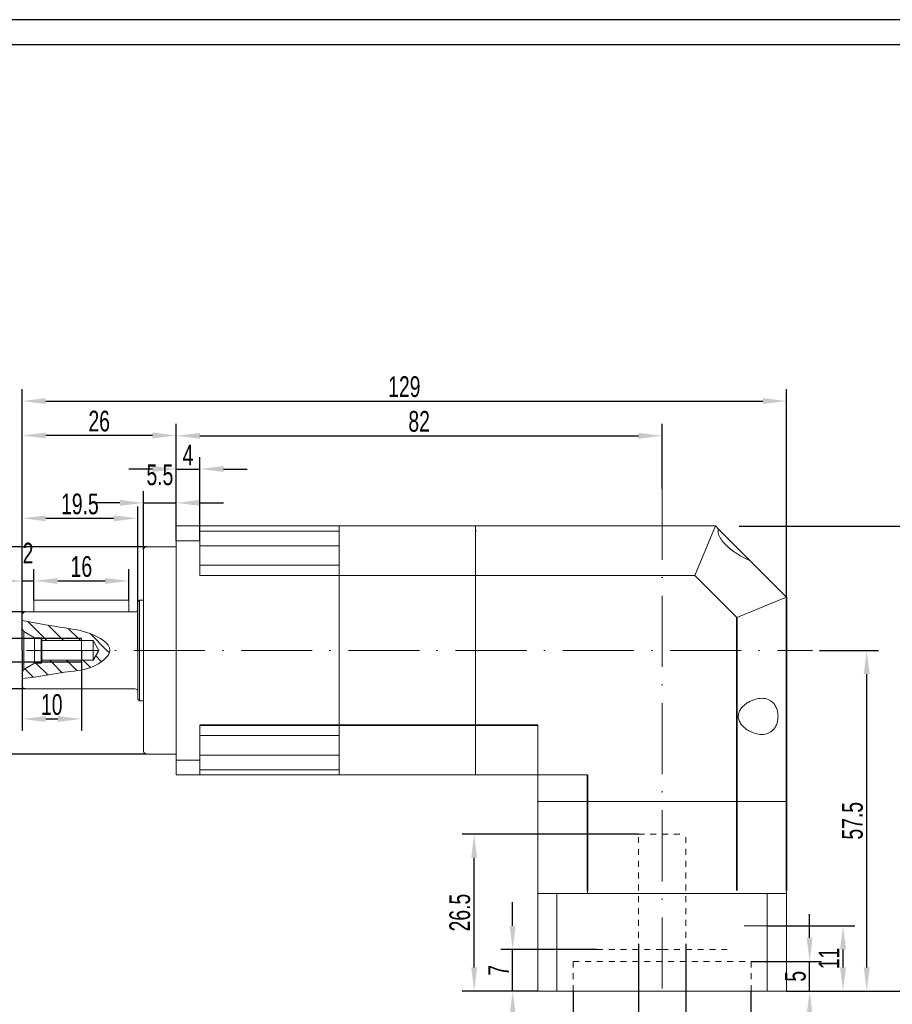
# Model space of a CAD drawing. Header units: millimetres. Extents: x 2071 to 2430, y 79 to 330.
# Tile 3 of 4: x 2198 to 2345, y 163 to 330. Entities that reach past the tile are written whole.
import ezdxf

# ---------------------------------------------------------------- set-up
doc = ezdxf.new("R2010")
doc.units = ezdxf.units.MM
doc.linetypes.add('ACAD_ISO10W100', pattern=[18, 12, -3, 0, -3])
doc.linetypes.add('虚线', pattern=[2, 1, -1])
for name, color, linetype, lineweight in [('中心线层', 7, 'ACAD_ISO10W100', 20), ('尺寸线层', 3, 'Continuous', 18), ('粗实线层', 7, 'Continuous', 35), ('细实线层', 7, 'Continuous', 18), ('虚线层', 6, '虚线', 18)]:
    doc.layers.add(name, color=color, linetype=linetype, lineweight=lineweight)
doc.layers.add('图框_外框线', color=7, linetype='Continuous')
doc.styles.add('标准', font='arial.ttf', dxfattribs={"width": 0.667})
doc.dimstyles.new('标准', dxfattribs={"dimtxt": 3.5, "dimasz": 4, "dimexe": 2, "dimexo": 0, "dimtad": 1, "dimdsep": 46, "dimtxsty": '标准', "dimblk": '_CAXARROW', "dimcen": 0, "dimdle": 6, "dimazin": 2, "dimtfac": 0.707107, "dimtdec": 3, "dimtmove": 2, "dimatfit": 3, "dimfxl": 0, "dimfrac": 2, "dimtolj": 1, "dimtzin": 0, "dimarcsym": 0})
pattern_1 = [(315, (1036.2005, 4120.6918), (1.4142136, 1.4142136), [])]

# ---------------------------------------------------------------- blocks, each defined once
blk = doc.blocks.new('_CAXARROW')
blk.add_hatch(color=0).paths.add_polyline_path([(0, 0), (-1, 0.125), (-1, -0.125)], flags=0)
blk = doc.blocks.new('*D21')
at = {"layer": 'Defpoints', "color": 0}
for p in [(2224.53, 248), (2224.53, 244.1), (2219.03, 240.1)]:
    blk.add_point(p, dxfattribs=at)
at = {"layer": '尺寸线层', "color": 0, "linetype": 'Continuous', "lineweight": -2}
for p, q in [((2219.03, 240.1), (2219.03, 250)), ((2224.53, 244.1), (2224.53, 250)), ((2215.03, 248), (2211.03, 248)), ((2219.03, 248), (2224.53, 248)), ((2228.53, 248), (2232.53, 248))]:
    blk.add_line(p, q, dxfattribs=at)
at = {"layer": '尺寸线层', "color": 0, "lineweight": -2, "xscale": 4, "yscale": 4, "zscale": 4}
blk.add_blockref('_CAXARROW', (2219.03, 248), dxfattribs=at)
at = {"layer": '尺寸线层', "color": 0, "lineweight": -2, "xscale": 4, "yscale": 4, "zscale": 4, "rotation": 180}
blk.add_blockref('_CAXARROW', (2224.53, 248), dxfattribs=at)
at = {"layer": '尺寸线层', "color": 0, "insert": (2221.78, 252.72), "char_height": 3.5, "attachment_point": 5, "style": '标准'}
blk.add_mtext('\\A1;5.5', dxfattribs=at)
blk = doc.blocks.new('*D22')
at = {"layer": 'Defpoints', "color": 0}
for p in [(2198.53, 259.37), (2224.53, 244.1), (2198.53, 226.8)]:
    blk.add_point(p, dxfattribs=at)
at = {"layer": '尺寸线层', "color": 0, "linetype": 'Continuous', "lineweight": -2}
for p, q in [((2198.53, 226.8), (2198.53, 261.37)), ((2224.53, 244.1), (2224.53, 261.37)), ((2220.53, 259.37), (2202.53, 259.37))]:
    blk.add_line(p, q, dxfattribs=at)
at = {"layer": '尺寸线层', "color": 0, "lineweight": -2, "xscale": 4, "yscale": 4, "zscale": 4, "rotation": 180}
blk.add_blockref('_CAXARROW', (2198.53, 259.37), dxfattribs=at)
at = {"layer": '尺寸线层', "color": 0, "lineweight": -2, "xscale": 4, "yscale": 4, "zscale": 4}
blk.add_blockref('_CAXARROW', (2224.53, 259.37), dxfattribs=at)
at = {"layer": '尺寸线层', "color": 0, "insert": (2211.53, 261.78), "char_height": 3.5, "attachment_point": 5, "style": '标准'}
blk.add_mtext('\\A1;26', dxfattribs=at)
blk = doc.blocks.new('*D23')
at = {"layer": 'Defpoints', "color": 0}
for p in [(2228.53, 253.72), (2224.53, 241.62), (2228.53, 241.62)]:
    blk.add_point(p, dxfattribs=at)
at = {"layer": '尺寸线层', "color": 0, "linetype": 'Continuous', "lineweight": -2}
for p, q in [((2224.53, 241.62), (2224.53, 255.72)), ((2228.53, 241.62), (2228.53, 255.72)), ((2220.53, 253.72), (2216.53, 253.72)), ((2224.53, 253.72), (2228.53, 253.72)), ((2232.53, 253.72), (2236.53, 253.72))]:
    blk.add_line(p, q, dxfattribs=at)
at = {"layer": '尺寸线层', "color": 0, "lineweight": -2, "xscale": 4, "yscale": 4, "zscale": 4}
blk.add_blockref('_CAXARROW', (2224.53, 253.72), dxfattribs=at)
at = {"layer": '尺寸线层', "color": 0, "lineweight": -2, "xscale": 4, "yscale": 4, "zscale": 4, "rotation": 180}
blk.add_blockref('_CAXARROW', (2228.53, 253.72), dxfattribs=at)
at = {"layer": '尺寸线层', "color": 0, "insert": (2226.53, 256.09), "char_height": 3.5, "attachment_point": 5, "style": '标准'}
blk.add_mtext('\\A1;4', dxfattribs=at)
blk = doc.blocks.new('*D24')
at = {"layer": 'Defpoints', "color": 0}
for p in [(2327.53, 265.19), (2327.53, 232.1), (2198.53, 226.8)]:
    blk.add_point(p, dxfattribs=at)
at = {"layer": '尺寸线层', "color": 0, "linetype": 'Continuous', "lineweight": -2}
for p, q in [((2198.53, 226.8), (2198.53, 267.19)), ((2327.53, 232.1), (2327.53, 267.19)), ((2202.53, 265.19), (2323.53, 265.19))]:
    blk.add_line(p, q, dxfattribs=at)
at = {"layer": '尺寸线层', "color": 0, "lineweight": -2, "xscale": 4, "yscale": 4, "zscale": 4, "rotation": 180}
blk.add_blockref('_CAXARROW', (2198.53, 265.19), dxfattribs=at)
at = {"layer": '尺寸线层', "color": 0, "lineweight": -2, "xscale": 4, "yscale": 4, "zscale": 4}
blk.add_blockref('_CAXARROW', (2327.53, 265.19), dxfattribs=at)
at = {"layer": '尺寸线层', "color": 0, "insert": (2263.03, 267.6), "char_height": 3.5, "attachment_point": 5, "style": '标准'}
blk.add_mtext('\\A1;129', dxfattribs=at)
blk = doc.blocks.new('*D25')
at = {"layer": 'Defpoints', "color": 0}
for p in [(2306.53, 259.32), (2306.53, 250.42), (2224.53, 244.1)]:
    blk.add_point(p, dxfattribs=at)
at = {"layer": '尺寸线层', "color": 0, "linetype": 'Continuous', "lineweight": -2}
for p, q in [((2224.53, 244.1), (2224.53, 261.32)), ((2306.53, 250.42), (2306.53, 261.32)), ((2228.53, 259.32), (2302.53, 259.32))]:
    blk.add_line(p, q, dxfattribs=at)
at = {"layer": '尺寸线层', "color": 0, "lineweight": -2, "xscale": 4, "yscale": 4, "zscale": 4, "rotation": 180}
blk.add_blockref('_CAXARROW', (2224.53, 259.32), dxfattribs=at)
at = {"layer": '尺寸线层', "color": 0, "lineweight": -2, "xscale": 4, "yscale": 4, "zscale": 4}
blk.add_blockref('_CAXARROW', (2306.53, 259.32), dxfattribs=at)
at = {"layer": '尺寸线层', "color": 0, "insert": (2265.53, 261.74), "char_height": 3.5, "attachment_point": 5, "style": '标准'}
blk.add_mtext('\\A1;82', dxfattribs=at)
blk = doc.blocks.new('*D26')
at = {"layer": 'Defpoints', "color": 0}
for p in [(2224.53, 248), (2224.53, 244.1), (2219.03, 240.1)]:
    blk.add_point(p, dxfattribs=at)
at = {"layer": '尺寸线层', "color": 0, "linetype": 'Continuous', "lineweight": -2}
for p, q in [((2219.03, 240.1), (2219.03, 250)), ((2224.53, 244.1), (2224.53, 250)), ((2215.03, 248), (2211.03, 248)), ((2219.03, 248), (2224.53, 248)), ((2228.53, 248), (2232.53, 248))]:
    blk.add_line(p, q, dxfattribs=at)
at = {"layer": '尺寸线层', "color": 0, "lineweight": -2, "xscale": 4, "yscale": 4, "zscale": 4}
blk.add_blockref('_CAXARROW', (2219.03, 248), dxfattribs=at)
at = {"layer": '尺寸线层', "color": 0, "lineweight": -2, "xscale": 4, "yscale": 4, "zscale": 4, "rotation": 180}
blk.add_blockref('_CAXARROW', (2224.53, 248), dxfattribs=at)
at = {"layer": '尺寸线层', "color": 0, "insert": (2221.78, 252.72), "char_height": 3.5, "attachment_point": 5, "style": '标准'}
blk.add_mtext('\\A1;5.5', dxfattribs=at)
blk = doc.blocks.new('*D27')
at = {"layer": 'Defpoints', "color": 0}
for p in [(2198.53, 259.37), (2224.53, 244.1), (2198.53, 226.8)]:
    blk.add_point(p, dxfattribs=at)
at = {"layer": '尺寸线层', "color": 0, "linetype": 'Continuous', "lineweight": -2}
for p, q in [((2198.53, 226.8), (2198.53, 261.37)), ((2224.53, 244.1), (2224.53, 261.37)), ((2220.53, 259.37), (2202.53, 259.37))]:
    blk.add_line(p, q, dxfattribs=at)
at = {"layer": '尺寸线层', "color": 0, "lineweight": -2, "xscale": 4, "yscale": 4, "zscale": 4, "rotation": 180}
blk.add_blockref('_CAXARROW', (2198.53, 259.37), dxfattribs=at)
at = {"layer": '尺寸线层', "color": 0, "lineweight": -2, "xscale": 4, "yscale": 4, "zscale": 4}
blk.add_blockref('_CAXARROW', (2224.53, 259.37), dxfattribs=at)
at = {"layer": '尺寸线层', "color": 0, "insert": (2211.53, 261.78), "char_height": 3.5, "attachment_point": 5, "style": '标准'}
blk.add_mtext('\\A1;26', dxfattribs=at)
blk = doc.blocks.new('*D28')
at = {"layer": 'Defpoints', "color": 0}
for p in [(2228.53, 253.72), (2224.53, 241.62), (2228.53, 241.62)]:
    blk.add_point(p, dxfattribs=at)
at = {"layer": '尺寸线层', "color": 0, "linetype": 'Continuous', "lineweight": -2}
for p, q in [((2224.53, 241.62), (2224.53, 255.72)), ((2228.53, 241.62), (2228.53, 255.72)), ((2220.53, 253.72), (2216.53, 253.72)), ((2224.53, 253.72), (2228.53, 253.72)), ((2232.53, 253.72), (2236.53, 253.72))]:
    blk.add_line(p, q, dxfattribs=at)
at = {"layer": '尺寸线层', "color": 0, "lineweight": -2, "xscale": 4, "yscale": 4, "zscale": 4}
blk.add_blockref('_CAXARROW', (2224.53, 253.72), dxfattribs=at)
at = {"layer": '尺寸线层', "color": 0, "lineweight": -2, "xscale": 4, "yscale": 4, "zscale": 4, "rotation": 180}
blk.add_blockref('_CAXARROW', (2228.53, 253.72), dxfattribs=at)
at = {"layer": '尺寸线层', "color": 0, "insert": (2226.53, 256.09), "char_height": 3.5, "attachment_point": 5, "style": '标准'}
blk.add_mtext('\\A1;4', dxfattribs=at)
blk = doc.blocks.new('*D29')
at = {"layer": 'Defpoints', "color": 0}
for p in [(2198.53, 259.37), (2224.53, 244.1), (2198.53, 226.8)]:
    blk.add_point(p, dxfattribs=at)
at = {"layer": '尺寸线层', "color": 0, "linetype": 'Continuous', "lineweight": -2}
for p, q in [((2198.53, 226.8), (2198.53, 261.37)), ((2224.53, 244.1), (2224.53, 261.37)), ((2220.53, 259.37), (2202.53, 259.37))]:
    blk.add_line(p, q, dxfattribs=at)
at = {"layer": '尺寸线层', "color": 0, "lineweight": -2, "xscale": 4, "yscale": 4, "zscale": 4, "rotation": 180}
blk.add_blockref('_CAXARROW', (2198.53, 259.37), dxfattribs=at)
at = {"layer": '尺寸线层', "color": 0, "lineweight": -2, "xscale": 4, "yscale": 4, "zscale": 4}
blk.add_blockref('_CAXARROW', (2224.53, 259.37), dxfattribs=at)
at = {"layer": '尺寸线层', "color": 0, "insert": (2211.53, 261.78), "char_height": 3.5, "attachment_point": 5, "style": '标准'}
blk.add_mtext('\\A1;26', dxfattribs=at)
blk = doc.blocks.new('*D30')
at = {"layer": 'Defpoints', "color": 0}
for p in [(2219.53, 240.6), (2176.39, 205.6), (2219.53, 205.6)]:
    blk.add_point(p, dxfattribs=at)
at = {"layer": '尺寸线层', "color": 0, "linetype": 'Continuous', "lineweight": -2}
for p, q in [((2219.53, 240.6), (2174.39, 240.6)), ((2176.39, 236.6), (2176.39, 209.6)), ((2219.53, 205.6), (2174.39, 205.6))]:
    blk.add_line(p, q, dxfattribs=at)
at = {"layer": '尺寸线层', "color": 0, "lineweight": -2, "xscale": 4, "yscale": 4, "zscale": 4}
for p, rotation in [((2176.39, 240.6), 90), ((2176.39, 205.6), 270)]:
    blk.add_blockref('_CAXARROW', p, dxfattribs=dict(at, rotation=rotation))
at = {"layer": '尺寸线层', "color": 0, "insert": (2172.75, 223.1), "char_height": 3.5, "attachment_point": 5, "rotation": 90, "style": '标准'}
blk.add_mtext('\\A1;%%C35{\\H2.474874;\\S-0.009^ -0.025;}', dxfattribs=at)
blk = doc.blocks.new('*D31')
at = {"layer": 'Defpoints', "color": 0}
for p in [(2218.03, 245.4), (2198.53, 223.1), (2218.03, 223.1)]:
    blk.add_point(p, dxfattribs=at)
at = {"layer": '尺寸线层', "color": 0, "linetype": 'Continuous', "lineweight": -2}
for p, q in [((2198.53, 223.1), (2198.53, 247.4)), ((2218.03, 223.1), (2218.03, 247.4)), ((2202.53, 245.4), (2214.03, 245.4))]:
    blk.add_line(p, q, dxfattribs=at)
at = {"layer": '尺寸线层', "color": 0, "lineweight": -2, "xscale": 4, "yscale": 4, "zscale": 4, "rotation": 180}
blk.add_blockref('_CAXARROW', (2198.53, 245.4), dxfattribs=at)
at = {"layer": '尺寸线层', "color": 0, "lineweight": -2, "xscale": 4, "yscale": 4, "zscale": 4}
blk.add_blockref('_CAXARROW', (2218.03, 245.4), dxfattribs=at)
at = {"layer": '尺寸线层', "color": 0, "insert": (2208.28, 247.81), "char_height": 3.5, "attachment_point": 5, "style": '标准'}
blk.add_mtext('\\A1;19.5', dxfattribs=at)
blk = doc.blocks.new('*D32')
at = {"layer": 'Defpoints', "color": 0}
for p in [(2198.53, 259.37), (2224.53, 244.1), (2198.53, 226.8)]:
    blk.add_point(p, dxfattribs=at)
at = {"layer": '尺寸线层', "color": 0, "linetype": 'Continuous', "lineweight": -2}
for p, q in [((2198.53, 226.8), (2198.53, 261.37)), ((2224.53, 244.1), (2224.53, 261.37)), ((2220.53, 259.37), (2202.53, 259.37))]:
    blk.add_line(p, q, dxfattribs=at)
at = {"layer": '尺寸线层', "color": 0, "lineweight": -2, "xscale": 4, "yscale": 4, "zscale": 4, "rotation": 180}
blk.add_blockref('_CAXARROW', (2198.53, 259.37), dxfattribs=at)
at = {"layer": '尺寸线层', "color": 0, "lineweight": -2, "xscale": 4, "yscale": 4, "zscale": 4}
blk.add_blockref('_CAXARROW', (2224.53, 259.37), dxfattribs=at)
at = {"layer": '尺寸线层', "color": 0, "insert": (2211.53, 261.78), "char_height": 3.5, "attachment_point": 5, "style": '标准'}
blk.add_mtext('\\A1;26', dxfattribs=at)
blk = doc.blocks.new('*D33')
at = {"layer": 'Defpoints', "color": 0}
for p in [(2199.03, 229.6), (2187.47, 216.6), (2199.03, 216.6)]:
    blk.add_point(p, dxfattribs=at)
at = {"layer": '尺寸线层', "color": 0, "linetype": 'Continuous', "lineweight": -2}
for p, q in [((2199.03, 229.6), (2185.47, 229.6)), ((2187.47, 225.6), (2187.47, 220.6)), ((2199.03, 216.6), (2185.47, 216.6))]:
    blk.add_line(p, q, dxfattribs=at)
at = {"layer": '尺寸线层', "color": 0, "lineweight": -2, "xscale": 4, "yscale": 4, "zscale": 4}
for p, rotation in [((2187.47, 229.6), 90), ((2187.47, 216.6), 270)]:
    blk.add_blockref('_CAXARROW', p, dxfattribs=dict(at, rotation=rotation))
at = {"layer": '尺寸线层', "color": 0, "insert": (2181.53, 223.1), "char_height": 3.5, "attachment_point": 5, "rotation": 90, "style": '标准'}
blk.add_mtext('\\A1;%%C13{\\H2.474874;\\S+0.008^ -0.003;}', dxfattribs=at)
blk = doc.blocks.new('*D34')
at = {"layer": 'Defpoints', "color": 0}
for p in [(2208.53, 225.1), (2192.78, 221.1), (2208.53, 221.1)]:
    blk.add_point(p, dxfattribs=at)
at = {"layer": '尺寸线层', "color": 0, "linetype": 'Continuous', "lineweight": -2}
for p, q in [((2192.78, 229.1), (2192.78, 233.1)), ((2208.53, 225.1), (2190.78, 225.1)), ((2192.78, 225.1), (2192.78, 221.1)), ((2208.53, 221.1), (2190.78, 221.1)), ((2192.78, 217.1), (2192.78, 213.1))]:
    blk.add_line(p, q, dxfattribs=at)
at = {"layer": '尺寸线层', "color": 0, "lineweight": -2, "xscale": 4, "yscale": 4, "zscale": 4}
for p, rotation in [((2192.78, 225.1), 270), ((2192.78, 221.1), 90)]:
    blk.add_blockref('_CAXARROW', p, dxfattribs=dict(at, rotation=rotation))
at = {"layer": '尺寸线层', "color": 0, "insert": (2188.09, 223.1), "char_height": 3.5, "attachment_point": 5, "rotation": 90, "style": '标准'}
blk.add_mtext('\\A1;M4', dxfattribs=at)
blk = doc.blocks.new('*D35')
at = {"layer": 'Defpoints', "color": 0}
for p in [(2200.53, 234.83), (2200.53, 231.6), (2198.53, 229.1)]:
    blk.add_point(p, dxfattribs=at)
at = {"layer": '尺寸线层', "color": 0, "linetype": 'Continuous', "lineweight": -2}
for p, q in [((2198.53, 229.1), (2198.53, 236.83)), ((2200.53, 231.6), (2200.53, 236.83)), ((2194.53, 234.83), (2190.53, 234.83)), ((2198.53, 234.83), (2200.53, 234.83)), ((2204.53, 234.83), (2208.53, 234.83))]:
    blk.add_line(p, q, dxfattribs=at)
at = {"layer": '尺寸线层', "color": 0, "lineweight": -2, "xscale": 4, "yscale": 4, "zscale": 4}
blk.add_blockref('_CAXARROW', (2198.53, 234.83), dxfattribs=at)
at = {"layer": '尺寸线层', "color": 0, "lineweight": -2, "xscale": 4, "yscale": 4, "zscale": 4, "rotation": 180}
blk.add_blockref('_CAXARROW', (2200.53, 234.83), dxfattribs=at)
at = {"layer": '尺寸线层', "color": 0, "insert": (2199.53, 239.53), "char_height": 3.5, "attachment_point": 5, "style": '标准'}
blk.add_mtext('\\A1;2', dxfattribs=at)
blk = doc.blocks.new('*D36')
at = {"layer": 'Defpoints', "color": 0}
for p in [(2216.53, 234.83), (2200.53, 231.6), (2216.53, 231.6)]:
    blk.add_point(p, dxfattribs=at)
at = {"layer": '尺寸线层', "color": 0, "linetype": 'Continuous', "lineweight": -2}
for p, q in [((2200.53, 231.6), (2200.53, 236.83)), ((2216.53, 231.6), (2216.53, 236.83)), ((2204.53, 234.83), (2212.53, 234.83))]:
    blk.add_line(p, q, dxfattribs=at)
at = {"layer": '尺寸线层', "color": 0, "lineweight": -2, "xscale": 4, "yscale": 4, "zscale": 4, "rotation": 180}
blk.add_blockref('_CAXARROW', (2200.53, 234.83), dxfattribs=at)
at = {"layer": '尺寸线层', "color": 0, "lineweight": -2, "xscale": 4, "yscale": 4, "zscale": 4}
blk.add_blockref('_CAXARROW', (2216.53, 234.83), dxfattribs=at)
at = {"layer": '尺寸线层', "color": 0, "insert": (2208.53, 237.24), "char_height": 3.5, "attachment_point": 5, "style": '标准'}
blk.add_mtext('\\A1;16', dxfattribs=at)
blk = doc.blocks.new('*D37')
at = {"layer": 'Defpoints', "color": 0}
for p in [(2198.53, 223.1), (2208.53, 223.1), (2208.53, 211.53)]:
    blk.add_point(p, dxfattribs=at)
at = {"layer": '尺寸线层', "color": 0, "linetype": 'Continuous', "lineweight": -2}
for p, q in [((2198.53, 223.1), (2198.53, 209.53)), ((2208.53, 223.1), (2208.53, 209.53)), ((2202.53, 211.53), (2204.53, 211.53))]:
    blk.add_line(p, q, dxfattribs=at)
at = {"layer": '尺寸线层', "color": 0, "lineweight": -2, "xscale": 4, "yscale": 4, "zscale": 4, "rotation": 180}
blk.add_blockref('_CAXARROW', (2198.53, 211.53), dxfattribs=at)
at = {"layer": '尺寸线层', "color": 0, "lineweight": -2, "xscale": 4, "yscale": 4, "zscale": 4}
blk.add_blockref('_CAXARROW', (2208.53, 211.53), dxfattribs=at)
at = {"layer": '尺寸线层', "color": 0, "insert": (2203.53, 213.95), "char_height": 3.5, "attachment_point": 5, "style": '标准'}
blk.add_mtext('\\A1;10', dxfattribs=at)
blk = doc.blocks.new('*D38')
at = {"layer": 'Defpoints', "color": 0}
for p in [(2319.53, 244.1), (2333.53, 165.6), (2355.18, 165.6)]:
    blk.add_point(p, dxfattribs=at)
at = {"layer": '尺寸线层', "color": 0, "linetype": 'Continuous', "lineweight": -2}
for p, q in [((2319.53, 244.1), (2357.18, 244.1)), ((2355.18, 240.1), (2355.18, 169.6)), ((2333.53, 165.6), (2357.18, 165.6))]:
    blk.add_line(p, q, dxfattribs=at)
at = {"layer": '尺寸线层', "color": 0, "lineweight": -2, "xscale": 4, "yscale": 4, "zscale": 4}
for p, rotation in [((2355.18, 244.1), 90), ((2355.18, 165.6), 270)]:
    blk.add_blockref('_CAXARROW', p, dxfattribs=dict(at, rotation=rotation))
at = {"layer": '尺寸线层', "color": 0, "insert": (2352.76, 204.85), "char_height": 3.5, "attachment_point": 5, "rotation": 90, "style": '标准'}
blk.add_mtext('\\A1;78.5', dxfattribs=at)
blk = doc.blocks.new('*D39')
at = {"layer": 'Defpoints', "color": 0}
for p in [(2321.53, 170.6), (2331.43, 170.6), (2327.53, 165.6)]:
    blk.add_point(p, dxfattribs=at)
at = {"layer": '尺寸线层', "color": 0, "linetype": 'Continuous', "lineweight": -2}
for p, q in [((2331.43, 174.6), (2331.43, 178.6)), ((2321.53, 170.6), (2333.43, 170.6)), ((2331.43, 165.6), (2331.43, 170.6)), ((2327.53, 165.6), (2333.43, 165.6)), ((2331.43, 161.6), (2331.43, 157.6))]:
    blk.add_line(p, q, dxfattribs=at)
at = {"layer": '尺寸线层', "color": 0, "lineweight": -2, "xscale": 4, "yscale": 4, "zscale": 4}
for p, rotation in [((2331.43, 170.6), 270), ((2331.43, 165.6), 90)]:
    blk.add_blockref('_CAXARROW', p, dxfattribs=dict(at, rotation=rotation))
at = {"layer": '尺寸线层', "color": 0, "insert": (2329.03, 168.1), "char_height": 3.5, "attachment_point": 5, "rotation": 90, "style": '标准'}
blk.add_mtext('\\A1;5', dxfattribs=at)
blk = doc.blocks.new('*D40')
at = {"layer": 'Defpoints', "color": 0}
for p in [(2302.53, 173.6), (2310.53, 173.6), (2302.53, 156.32)]:
    blk.add_point(p, dxfattribs=at)
at = {"layer": '尺寸线层', "color": 0, "linetype": 'Continuous', "lineweight": -2}
for p, q in [((2302.53, 173.6), (2302.53, 154.32)), ((2310.53, 173.6), (2310.53, 154.32)), ((2298.53, 156.32), (2294.53, 156.32)), ((2310.53, 156.32), (2302.53, 156.32)), ((2314.53, 156.32), (2318.53, 156.32))]:
    blk.add_line(p, q, dxfattribs=at)
at = {"layer": '尺寸线层', "color": 0, "lineweight": -2, "xscale": 4, "yscale": 4, "zscale": 4}
blk.add_blockref('_CAXARROW', (2302.53, 156.32), dxfattribs=at)
at = {"layer": '尺寸线层', "color": 0, "lineweight": -2, "xscale": 4, "yscale": 4, "zscale": 4, "rotation": 180}
blk.add_blockref('_CAXARROW', (2310.53, 156.32), dxfattribs=at)
at = {"layer": '尺寸线层', "color": 0, "insert": (2306.53, 144.35), "char_height": 3.5, "attachment_point": 5, "style": '标准'}
blk.add_mtext('\\A1;%%C8{\\H2.474874;\\S+0.014^ +0.005;}', dxfattribs=at)
blk = doc.blocks.new('*D41')
at = {"layer": 'Defpoints', "color": 0}
for p in [(2291.53, 165.6), (2321.53, 165.6), (2291.53, 147.13)]:
    blk.add_point(p, dxfattribs=at)
at = {"layer": '尺寸线层', "color": 0, "linetype": 'Continuous', "lineweight": -2}
for p, q in [((2291.53, 165.6), (2291.53, 145.13)), ((2321.53, 165.6), (2321.53, 145.13)), ((2317.53, 147.13), (2295.53, 147.13))]:
    blk.add_line(p, q, dxfattribs=at)
at = {"layer": '尺寸线层', "color": 0, "lineweight": -2, "xscale": 4, "yscale": 4, "zscale": 4, "rotation": 180}
blk.add_blockref('_CAXARROW', (2291.53, 147.13), dxfattribs=at)
at = {"layer": '尺寸线层', "color": 0, "lineweight": -2, "xscale": 4, "yscale": 4, "zscale": 4}
blk.add_blockref('_CAXARROW', (2321.53, 147.13), dxfattribs=at)
at = {"layer": '尺寸线层', "color": 0, "insert": (2306.53, 150.76), "char_height": 3.5, "attachment_point": 5, "style": '标准'}
blk.add_mtext('\\A1;%%C30{\\H2.474874;\\S+0.061^ +0.040;}', dxfattribs=at)
blk = doc.blocks.new('*D42')
at = {"layer": 'Defpoints', "color": 0}
for p in [(2274.81, 192.1), (2302.53, 192.1), (2285.53, 165.6)]:
    blk.add_point(p, dxfattribs=at)
at = {"layer": '尺寸线层', "color": 0, "linetype": 'Continuous', "lineweight": -2}
for p, q in [((2302.53, 192.1), (2272.81, 192.1)), ((2274.81, 169.6), (2274.81, 188.1)), ((2285.53, 165.6), (2272.81, 165.6))]:
    blk.add_line(p, q, dxfattribs=at)
at = {"layer": '尺寸线层', "color": 0, "lineweight": -2, "xscale": 4, "yscale": 4, "zscale": 4}
for p, rotation in [((2274.81, 192.1), 90), ((2274.81, 165.6), 270)]:
    blk.add_blockref('_CAXARROW', p, dxfattribs=dict(at, rotation=rotation))
at = {"layer": '尺寸线层', "color": 0, "insert": (2272.4, 178.85), "char_height": 3.5, "attachment_point": 5, "rotation": 90, "style": '标准'}
blk.add_mtext('\\A1;26.5', dxfattribs=at)
blk = doc.blocks.new('*D43')
at = {"layer": 'Defpoints', "color": 0}
for p in [(2281.31, 172.6), (2295.53, 172.6), (2285.53, 165.6)]:
    blk.add_point(p, dxfattribs=at)
at = {"layer": '尺寸线层', "color": 0, "linetype": 'Continuous', "lineweight": -2}
for p, q in [((2281.31, 176.6), (2281.31, 180.6)), ((2295.53, 172.6), (2279.31, 172.6)), ((2281.31, 165.6), (2281.31, 172.6)), ((2285.53, 165.6), (2279.31, 165.6)), ((2281.31, 161.6), (2281.31, 157.6))]:
    blk.add_line(p, q, dxfattribs=at)
at = {"layer": '尺寸线层', "color": 0, "lineweight": -2, "xscale": 4, "yscale": 4, "zscale": 4}
for p, rotation in [((2281.31, 172.6), 270), ((2281.31, 165.6), 90)]:
    blk.add_blockref('_CAXARROW', p, dxfattribs=dict(at, rotation=rotation))
at = {"layer": '尺寸线层', "color": 0, "insert": (2278.94, 169.1), "char_height": 3.5, "attachment_point": 5, "rotation": 90, "style": '标准'}
blk.add_mtext('\\A1;7', dxfattribs=at)
blk = doc.blocks.new('*D44')
at = {"layer": 'Defpoints', "color": 0}
for p in [(2324.29, 176.6), (2337.07, 176.6), (2327.53, 165.6)]:
    blk.add_point(p, dxfattribs=at)
at = {"layer": '尺寸线层', "color": 0, "linetype": 'Continuous', "lineweight": -2}
for p, q in [((2324.29, 176.6), (2339.07, 176.6)), ((2337.07, 169.6), (2337.07, 172.6)), ((2327.53, 165.6), (2339.07, 165.6))]:
    blk.add_line(p, q, dxfattribs=at)
at = {"layer": '尺寸线层', "color": 0, "lineweight": -2, "xscale": 4, "yscale": 4, "zscale": 4}
for p, rotation in [((2337.07, 176.6), 90), ((2337.07, 165.6), 270)]:
    blk.add_blockref('_CAXARROW', p, dxfattribs=dict(at, rotation=rotation))
at = {"layer": '尺寸线层', "color": 0, "insert": (2334.68, 171.1), "char_height": 3.5, "attachment_point": 5, "rotation": 90, "style": '标准'}
blk.add_mtext('\\A1;11', dxfattribs=at)
blk = doc.blocks.new('*D45')
at = {"layer": 'Defpoints', "color": 0}
for p in [(2333.07, 223.1), (2341.06, 223.1), (2327.53, 165.6)]:
    blk.add_point(p, dxfattribs=at)
at = {"layer": '尺寸线层', "color": 0, "linetype": 'Continuous', "lineweight": -2}
for p, q in [((2333.07, 223.1), (2343.06, 223.1)), ((2341.06, 169.6), (2341.06, 219.1)), ((2327.53, 165.6), (2343.06, 165.6))]:
    blk.add_line(p, q, dxfattribs=at)
at = {"layer": '尺寸线层', "color": 0, "lineweight": -2, "xscale": 4, "yscale": 4, "zscale": 4}
for p, rotation in [((2341.06, 223.1), 90), ((2341.06, 165.6), 270)]:
    blk.add_blockref('_CAXARROW', p, dxfattribs=dict(at, rotation=rotation))
at = {"layer": '尺寸线层', "color": 0, "insert": (2338.66, 194.35), "char_height": 3.5, "attachment_point": 5, "rotation": 90, "style": '标准'}
blk.add_mtext('\\A1;57.5', dxfattribs=at)

msp = doc.modelspace()

# ---------------------------------------------------------------- hatches: boundary and pattern name
at = {"layer": '细实线层'}
h = msp.add_hatch(dxfattribs=at)
h.set_pattern_fill('无图案', color=256, scale=2, angle=315, style=0, pattern_type=0)
h.set_pattern_definition(pattern_1)
edge = h.paths.add_edge_path(flags=0)
edge.add_line((2200.633, 225.252), (2199.359, 225.987))
edge.add_line((2199.359, 225.987), (2198.825, 226.296))
edge.add_line((2198.825, 226.296), (2198.533, 226.802))
edge.add_line((2198.533, 226.802), (2198.533, 228.156))
edge.add_spline(control_points=[(2198.533, 228.156), (2200.965, 227.748), (2204.899, 226.917), (2209.756, 226.405), (2213.413, 224.289), (2213.341, 223.105), (2213.341, 223.102)], knot_values=[0, 0, 0, 0, 7.4112322, 11.8890982, 16.3066413, 16.3182137, 16.3182137, 16.3182137, 16.3182137], weights=[1, 1, 1, 1, 1, 1, 1], degree=3, periodic=0)
edge.add_line((2213.341, 223.102), (2211.485, 223.102))
edge.add_line((2211.485, 223.102), (2210.533, 224.752))
edge.add_line((2210.533, 224.752), (2208.533, 224.752))
edge.add_line((2208.533, 224.752), (2208.533, 225.102))
edge.add_line((2208.533, 225.102), (2201.883, 225.102))
edge.add_line((2201.883, 225.102), (2201.733, 225.252))
edge.add_line((2201.733, 225.252), (2200.633, 225.252))
h = msp.add_hatch(dxfattribs=at)
h.set_pattern_fill('无图案', color=256, scale=2, angle=315, style=0, pattern_type=0)
h.set_pattern_definition(pattern_1)
h.paths.add_polyline_path([(2201.883, 224.752), (2201.883, 224.914), (2201.883, 225.102), (2208.533, 225.102), (2208.533, 224.752)], flags=0)
h = msp.add_hatch(dxfattribs=at)
h.set_pattern_fill('无图案', color=256, scale=2, angle=315, style=0, pattern_type=0)
h.set_pattern_definition(pattern_1)
edge = h.paths.add_edge_path(flags=0)
edge.add_line((2198.825, 219.908), (2199.813, 220.478))
edge.add_line((2199.813, 220.478), (2200.633, 220.952))
edge.add_line((2200.633, 220.952), (2201.733, 220.952))
edge.add_line((2201.733, 220.952), (2201.883, 221.102))
edge.add_line((2201.883, 221.102), (2208.533, 221.102))
edge.add_line((2208.533, 221.102), (2208.533, 221.452))
edge.add_line((2208.533, 221.452), (2210.533, 221.452))
edge.add_line((2210.533, 221.452), (2211.485, 223.102))
edge.add_line((2211.485, 223.102), (2213.341, 223.102))
edge.add_spline(control_points=[(2213.341, 223.102), (2213.287, 222.264), (2210.759, 219.974), (2205.607, 219.516), (2201.285, 218.635), (2198.533, 218.352)], knot_values=[0, 0, 0, 0, 3.1178425, 7.9084898, 16.2483581, 16.2483581, 16.2483581, 16.2483581], weights=[1, 1, 1, 1, 1, 1], degree=3, periodic=0)
edge.add_line((2198.533, 218.352), (2198.533, 219.402))
edge.add_line((2198.533, 219.402), (2198.825, 219.908))
h = msp.add_hatch(dxfattribs=at)
h.set_pattern_fill('无图案', color=256, scale=2, angle=315, style=0, pattern_type=0)
h.set_pattern_definition(pattern_1)
h.paths.add_polyline_path([(2201.883, 221.102), (2201.883, 221.233), (2201.883, 221.452), (2208.533, 221.452), (2208.533, 221.102)], flags=0)

# ---------------------------------------------------------------- linework, layer by layer
at = {"layer": '中心线层'}
for p, q in [((2306.533, 250.418), (2306.533, 164.182)), ((2199.281, 223.102), (2331.891, 223.102)), ((2320.403, 176.602), (2329.094, 176.602))]:
    msp.add_line(p, q, dxfattribs=at)
at = {"layer": '图框_外框线', "color": 3}
msp.add_lwpolyline([(2075.346, 79.066), (2429.574, 79.066), (2429.574, 329.556), (2075.346, 329.556)], close=True, dxfattribs=at)
at = {"layer": '图框_外框线', "color": 3, "lineweight": 25}
msp.add_lwpolyline([(2096.431, 83.283), (2425.357, 83.283), (2425.357, 325.339), (2096.431, 325.339)], close=True, dxfattribs=at)
at = {"layer": '粗实线层'}
for p, q in [((2327.533, 232.102), (2327.533, 182.602)), ((2319.152, 228.631), (2319.152, 182.602)), ((2228.533, 210.482), (2285.533, 210.482)), ((2293.913, 202.102), (2293.913, 182.602))]:
    msp.add_line(p, q, dxfattribs=at)
at = {"layer": '细实线层'}
for p, q in [((2253.533, 244.102), (2224.533, 244.102)), ((2224.533, 202.102), (2224.533, 244.102)), ((2224.533, 202.102), (2224.533, 244.102)), ((2224.533, 202.102), (2224.533, 244.102)), ((2224.533, 202.102), (2224.533, 244.102)), ((2228.533, 235.721), (2228.533, 244.102)), ((2228.533, 235.721), (2228.533, 244.102)), ((2228.533, 243.245), (2252.033, 243.253)), ((2252.033, 244.102), (2252.033, 223.102)), ((2253.533, 244.102), (2275.033, 244.102)), ((2275.033, 244.102), (2275.033, 242.102)), ((2275.033, 244.102), (2315.533, 244.102)), ((2275.033, 244.102), (2275.033, 223.102)), ((2275.033, 243.261), (2275.218, 243.262)), ((2315.533, 244.102), (2312.062, 235.721)), ((2316.063, 243.572), (2315.533, 244.102)), ((2321.394, 238.241), (2316.053, 243.582)), ((2224.533, 240.602), (2224.533, 242.602)), ((2224.533, 240.602), (2224.533, 242.602)), ((2224.533, 240.602), (2224.533, 242.602)), ((2224.533, 240.602), (2224.533, 242.602)), ((2224.533, 241.622), (2228.533, 241.622)), ((2224.533, 241.622), (2228.533, 241.622)), ((2219.033, 240.102), (2219.033, 223.102)), ((2224.533, 240.602), (2219.533, 240.602)), ((2224.533, 240.602), (2219.533, 240.602)), ((2224.533, 240.602), (2219.533, 240.602)), ((2224.533, 240.602), (2219.533, 240.602)), ((2228.533, 240.78), (2252.033, 240.78)), ((2327.533, 232.102), (2321.385, 238.25)), ((2228.533, 237.48), (2252.033, 237.48)), ((2312.062, 235.721), (2228.533, 235.721)), ((2319.152, 228.631), (2312.062, 235.721)), ((2200.533, 231.602), (2216.533, 231.602)), ((2200.533, 231.602), (2200.533, 229.602)), ((2216.533, 231.602), (2216.533, 229.602)), ((2218.033, 231.302), (2218.333, 231.602)), ((2218.033, 214.902), (2218.033, 231.302)), ((2218.033, 214.902), (2218.033, 231.302)), ((2218.333, 214.602), (2218.333, 231.602)), ((2218.333, 231.602), (2219.033, 231.602)), ((2327.533, 232.102), (2319.152, 228.631)), ((2199.033, 229.602), (2217.633, 229.602)), ((2198.533, 229.102), (2198.533, 217.102)), ((2198.533, 217.102), (2198.533, 226.802)), ((2198.533, 226.802), (2198.825, 226.296)), ((2198.533, 219.402), (2198.533, 226.802)), ((2200.633, 225.252), (2198.825, 226.296)), ((2198.825, 219.908), (2198.825, 226.296)), ((2201.733, 225.252), (2200.633, 225.252)), ((2200.633, 220.952), (2200.633, 225.252)), ((2201.883, 225.102), (2201.733, 225.252)), ((2201.733, 220.952), (2201.733, 225.252)), ((2208.533, 225.102), (2201.883, 225.102)), ((2201.883, 221.102), (2201.883, 225.102)), ((2210.533, 224.752), (2201.883, 224.752)), ((2208.533, 221.102), (2208.533, 225.102)), ((2210.533, 224.752), (2210.533, 223.102)), ((2210.533, 224.752), (2211.485, 223.102)), ((2210.533, 221.452), (2210.533, 223.102)), ((2210.533, 221.452), (2211.485, 223.102)), ((2219.033, 206.102), (2219.033, 223.102)), ((2252.033, 202.102), (2252.033, 223.102)), ((2275.033, 202.102), (2275.033, 223.102)), ((2201.883, 221.102), (2201.733, 220.952)), ((2210.533, 221.452), (2201.883, 221.452)), ((2208.533, 221.102), (2201.883, 221.102)), ((2198.533, 219.402), (2198.825, 219.908)), ((2200.633, 220.952), (2198.825, 219.908)), ((2201.733, 220.952), (2200.633, 220.952)), ((2199.033, 216.602), (2217.633, 216.602)), ((2218.033, 214.902), (2218.333, 214.602)), ((2218.333, 214.602), (2219.033, 214.602)), ((2228.533, 210.482), (2228.533, 202.102)), ((2228.533, 210.482), (2228.533, 202.102)), ((2285.533, 182.102), (2285.533, 210.482)), ((2228.533, 208.724), (2252.033, 208.724)), ((2224.533, 205.602), (2219.533, 205.602)), ((2224.533, 205.602), (2219.533, 205.602)), ((2224.533, 205.602), (2219.533, 205.602)), ((2224.533, 205.602), (2219.533, 205.602)), ((2224.533, 204.582), (2228.533, 204.582)), ((2224.533, 204.582), (2228.533, 204.582)), ((2228.533, 205.424), (2252.033, 205.424)), ((2228.533, 202.959), (2252.033, 202.951)), ((2275.033, 202.102), (2275.033, 204.102)), ((2253.533, 202.102), (2224.533, 202.102)), ((2253.533, 202.102), (2275.033, 202.102)), ((2275.033, 202.102), (2291.533, 202.102)), ((2293.913, 202.102), (2275.033, 202.102)), ((2285.533, 197.602), (2306.533, 197.602)), ((2285.533, 197.602), (2306.533, 197.602)), ((2285.533, 196.102), (2285.533, 180.602)), ((2293.913, 197.602), (2293.913, 182.102)), ((2327.533, 197.602), (2306.533, 197.602)), ((2327.533, 197.602), (2306.533, 197.602)), ((2327.533, 196.102), (2327.533, 180.602)), ((2285.533, 182.102), (2285.533, 165.602)), ((2306.533, 182.102), (2285.533, 182.102)), ((2306.533, 182.102), (2285.533, 182.102)), ((2288.778, 165.602), (2288.778, 182.102)), ((2306.533, 182.102), (2327.533, 182.102)), ((2306.533, 182.102), (2327.533, 182.102)), ((2324.288, 165.602), (2324.288, 182.102)), ((2327.533, 182.102), (2327.533, 165.602)), ((2285.533, 165.602), (2327.533, 165.602))]:
    msp.add_line(p, q, dxfattribs=at)
for centre, radius, start, end in [((2219.533, 240.102), 0.5, 90, 180), ((2199.033, 229.102), 0.5, 90, 180), ((2217.633, 230.002), 0.4, 270, 360), ((2199.033, 217.102), 0.5, 180, 270), ((2217.633, 216.202), 0.4, 0, 90), ((2219.533, 206.102), 0.5, 180, 270)]:
    msp.add_arc(centre, radius, start, end, dxfattribs=at)
for points, knots in [([(2316.063, 243.572), (2316.017, 243.483), (2315.989, 243.38), (2315.97, 243.144), (2315.981, 243.011), (2316.042, 242.732), (2316.093, 242.582), (2316.227, 242.283), (2316.311, 242.13), (2316.5, 241.831), (2316.604, 241.685), (2316.83, 241.399), (2316.952, 241.258), (2317.329, 240.853), (2317.597, 240.602), (2318.157, 240.129), (2318.447, 239.907), (2319.029, 239.498), (2319.323, 239.308), (2319.914, 238.956), (2320.213, 238.793), (2320.805, 238.497), (2321.097, 238.365), (2321.385, 238.25)], [0, 0, 0, 0, 0.5004725, 0.5004725, 1.000945, 1.000945, 1.5014174, 1.5014174, 2.0018899, 2.0018899, 2.5023624, 2.5023624, 3.0028349, 3.0028349, 4.0037798, 4.0037798, 5.0047248, 5.0047248, 6.0056697, 6.0056697, 7.0066147, 7.0066147, 8.0075597, 8.0075597, 8.0075597, 8.0075597]), ([(2198.533, 228.156), (2200.965, 227.748), (2204.899, 226.917), (2209.756, 226.405), (2214.699, 223.545), (2210.762, 219.974), (2205.607, 219.516), (2201.285, 218.635), (2198.533, 218.352)], [0, 0, 0, 0, 7.8877497, 12.6535274, 17.3551037, 20.7028987, 25.8279495, 34.749969, 34.749969, 34.749969, 34.749969]), ([(2326.089, 211.974), (2326.089, 211.719), (2326.065, 211.472), (2325.996, 211.11), (2325.967, 210.992), (2325.9, 210.765), (2325.861, 210.657), (2325.732, 210.343), (2325.626, 210.151), (2325.39, 209.815), (2325.256, 209.667), (2324.973, 209.417), (2324.822, 209.314), (2324.504, 209.144), (2324.336, 209.078), (2323.995, 208.982), (2323.821, 208.951), (2323.464, 208.92), (2323.28, 208.92), (2322.725, 208.961), (2322.353, 209.042), (2321.792, 209.239), (2321.604, 209.317), (2321.232, 209.501), (2321.049, 209.605), (2320.692, 209.84), (2320.517, 209.972), (2320.181, 210.272), (2320.023, 210.438), (2319.739, 210.811), (2319.615, 211.02), (2319.48, 211.363), (2319.444, 211.484), (2319.396, 211.729), (2319.384, 211.855), (2319.385, 212.109), (2319.398, 212.234), (2319.448, 212.479), (2319.485, 212.599), (2319.621, 212.94), (2319.748, 213.148), (2320.031, 213.519), (2320.189, 213.683), (2320.525, 213.981), (2320.7, 214.113), (2321.057, 214.347), (2321.239, 214.45), (2321.609, 214.632), (2321.798, 214.711), (2322.361, 214.907), (2322.733, 214.988), (2323.287, 215.028), (2323.47, 215.027), (2323.827, 214.995), (2324.001, 214.964), (2324.341, 214.867), (2324.508, 214.801), (2324.826, 214.631), (2324.976, 214.528), (2325.259, 214.278), (2325.392, 214.129), (2325.627, 213.794), (2325.732, 213.604), (2325.905, 213.185), (2325.972, 212.96), (2326.065, 212.476), (2326.089, 212.228), (2326.089, 211.974)], [0, 0, 0, 0, 0.6298232, 0.6298232, 0.9447348, 0.9447348, 1.2596464, 1.2596464, 1.8894696, 1.8894696, 2.5192929, 2.5192929, 3.1491161, 3.1491161, 3.7789393, 3.7789393, 4.4087625, 4.4087625, 5.0385857, 5.0385857, 6.2982321, 6.2982321, 6.9280553, 6.9280553, 7.5578786, 7.5578786, 8.1877018, 8.1877018, 8.817525, 8.817525, 9.4473482, 9.4473482, 9.7622598, 9.7622598, 10.0771714, 10.0771714, 10.392083, 10.392083, 10.7069946, 10.7069946, 11.3368178, 11.3368178, 11.966641, 11.966641, 12.5964643, 12.5964643, 13.2262875, 13.2262875, 13.8561107, 13.8561107, 15.1157571, 15.1157571, 15.7455803, 15.7455803, 16.3754035, 16.3754035, 17.0052267, 17.0052267, 17.63505, 17.63505, 18.2648732, 18.2648732, 18.8946964, 18.8946964, 19.5245196, 19.5245196, 20.1543428, 20.1543428, 20.1543428, 20.1543428])]:
    msp.add_open_spline(points, degree=3, knots=knots, dxfattribs=at)
at = {"layer": '虚线层'}
for p, q in [((2302.533, 192.102), (2310.533, 192.102)), ((2302.533, 172.602), (2302.533, 192.102)), ((2310.533, 172.602), (2310.533, 192.102)), ((2295.533, 172.602), (2306.533, 172.602)), ((2295.533, 172.602), (2306.533, 172.602)), ((2317.533, 172.602), (2306.533, 172.602)), ((2291.533, 170.602), (2321.533, 170.602)), ((2291.533, 165.602), (2291.533, 170.602)), ((2321.533, 165.602), (2321.533, 170.602))]:
    msp.add_line(p, q, dxfattribs=at)

# ---------------------------------------------------------------- dimensions: what is measured, and where the dimension line sits
at = {"layer": '尺寸线层'}
for base, p1, p2, override, picture, middle in [((2327.533, 265.189), (2198.533, 226.802), (2327.533, 232.102), {"dimsah": 1, "dimtfill": 1, "dimtzin": 0}, '*D24', (2263.033, 267.601)), ((2198.533, 259.367), (2224.533, 244.102), (2198.533, 226.802), {"dimsah": 1, "dimtfill": 1, "dimtzin": 0}, '*D22', (2211.533, 261.779)), ((2198.533, 259.367), (2224.533, 244.102), (2198.533, 226.802), {"dimsah": 1, "dimtfill": 1, "dimtzin": 0}, '*D27', (2211.533, 261.779)), ((2198.533, 259.367), (2224.533, 244.102), (2198.533, 226.802), {"dimsah": 1, "dimtfill": 1, "dimtzin": 0}, '*D29', (2211.533, 261.779)), ((2198.533, 259.367), (2224.533, 244.102), (2198.533, 226.802), {"dimsah": 1, "dimtfill": 1, "dimtzin": 0}, '*D32', (2211.533, 261.779)), ((2306.533, 259.325), (2224.533, 244.102), (2306.533, 250.418), {"dimsah": 1, "dimtfill": 1, "dimtzin": 0}, '*D25', (2265.533, 261.737)), ((2228.533, 253.719), (2224.533, 241.622), (2228.533, 241.622), {"dimsah": 1, "dimtfill": 1, "dimtzin": 0}, '*D23', (2226.533, 256.094)), ((2228.533, 253.719), (2224.533, 241.622), (2228.533, 241.622), {"dimsah": 1, "dimtfill": 1, "dimtzin": 0}, '*D28', (2226.533, 256.094)), ((2224.533, 247.999), (2219.033, 240.102), (2224.533, 244.102), {"dimsah": 1, "dimtfill": 1, "dimtzin": 0}, '*D21', (2221.783, 252.716)), ((2224.533, 247.999), (2219.033, 240.102), (2224.533, 244.102), {"dimsah": 1, "dimtfill": 1, "dimtzin": 0}, '*D26', (2221.783, 252.716)), ((2218.033, 245.399), (2198.533, 223.102), (2218.033, 223.102), {"dimsah": 1, "dimtfill": 1, "dimtzin": 0}, '*D31', (2208.283, 247.811)), ((2200.533, 234.832), (2198.533, 229.102), (2200.533, 231.602), {"dimsah": 1, "dimtfill": 1, "dimtzin": 0}, '*D35', (2199.533, 239.526)), ((2216.533, 234.832), (2200.533, 231.602), (2216.533, 231.602), {"dimsah": 1, "dimtfill": 1, "dimtzin": 0}, '*D36', (2208.533, 237.244)), ((2208.533, 211.535), (2198.533, 223.102), (2208.533, 223.102), {"dimsah": 1, "dimtfill": 1, "dimtzin": 0}, '*D37', (2203.533, 213.947)), ((2302.533, 156.321), (2310.533, 173.602), (2302.533, 173.602), {"dimpost": '%%C<>', "dimsah": 1, "dimtol": 1, "dimtp": 0.014, "dimtm": -0.005, "dimtfill": 1, "dimtzin": 0}, '*D40', (2306.533, 144.353)), ((2291.533, 147.127), (2321.533, 165.602), (2291.533, 165.602), {"dimpost": '%%C<>', "dimsah": 1, "dimtol": 1, "dimtp": 0.061, "dimtm": -0.04, "dimtfill": 1, "dimtzin": 0}, '*D41', (2306.533, 150.762))]:
    dim = msp.add_linear_dim(base=base, p1=p1, p2=p2, dimstyle='标准', override=override, dxfattribs=at)
    dim.commit()
    dim.dimension.update_dxf_attribs({"geometry": picture, "text_midpoint": middle})
for base, p1, p2, angle, override, picture, middle in [((2187.474, 216.602), (2199.033, 229.602), (2199.033, 216.602), 270, {"dimpost": '%%C<>', "dimsah": 1, "dimtol": 1, "dimtp": 0.008, "dimtm": 0.003, "dimtfill": 1, "dimtzin": 0}, '*D33', (2181.525, 223.102)), ((2355.176, 165.602), (2319.533, 244.102), (2333.533, 165.602), 270, {"dimsah": 1, "dimtfill": 1, "dimtzin": 0}, '*D38', (2352.764, 204.852)), ((2176.385, 205.602), (2219.533, 240.602), (2219.533, 205.602), 270, {"dimpost": '%%C<>', "dimsah": 1, "dimtol": 1, "dimtp": -0.009, "dimtm": 0.025, "dimtfill": 1, "dimtzin": 0}, '*D30', (2172.75, 223.102)), ((2192.776, 221.102), (2208.533, 225.102), (2208.533, 221.102), 270, {"dimpost": 'M<>', "dimsah": 1, "dimtfac": 1, "dimtfill": 1, "dimtzin": 0}, '*D34', (2188.088, 223.102)), ((2341.063, 223.102), (2327.533, 165.602), (2333.065, 223.102), 90, {"dimsah": 1, "dimtfill": 1, "dimtzin": 0}, '*D45', (2338.658, 194.352)), ((2274.812, 192.102), (2285.533, 165.602), (2302.533, 192.102), 90, {"dimsah": 1, "dimtfill": 1, "dimtzin": 0}, '*D42', (2272.4, 178.852)), ((2281.311, 172.602), (2285.533, 165.602), (2295.533, 172.602), 90, {"dimsah": 1, "dimtfill": 1, "dimtzin": 0}, '*D43', (2278.936, 169.102)), ((2331.43, 170.602), (2327.533, 165.602), (2321.533, 170.602), 90, {"dimsah": 1, "dimtfill": 1, "dimtzin": 0}, '*D39', (2329.025, 168.102)), ((2337.066, 176.602), (2327.533, 165.602), (2324.288, 176.602), 90, {"dimsah": 1, "dimtfill": 1, "dimtzin": 0}, '*D44', (2334.683, 171.102))]:
    dim = msp.add_linear_dim(base=base, p1=p1, p2=p2, angle=angle, dimstyle='标准', override=override, dxfattribs=at)
    dim.commit()
    dim.dimension.update_dxf_attribs({"geometry": picture, "text_midpoint": middle})

doc.saveas('drawing.dxf')
